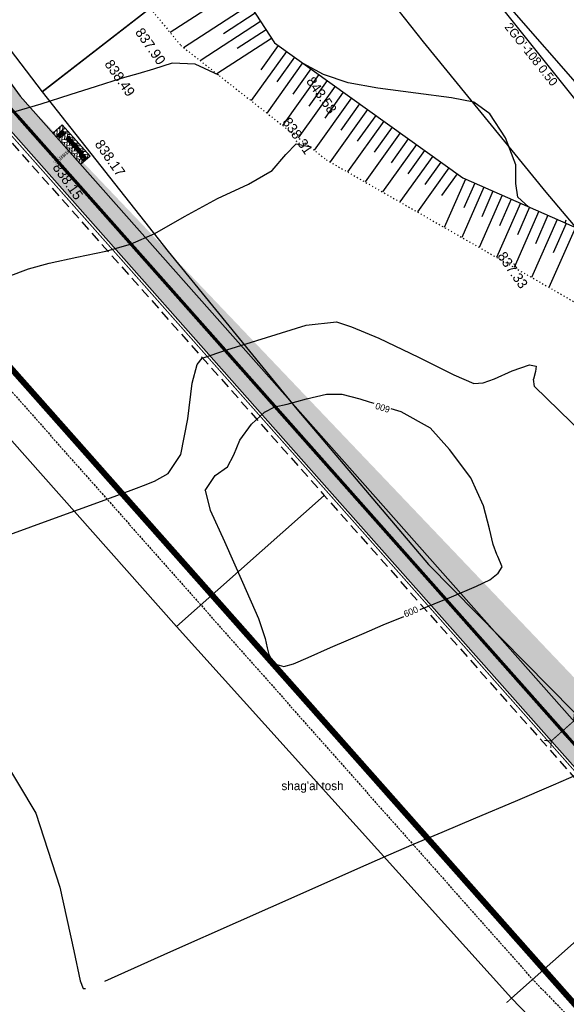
# Model space of a CAD drawing. Header units: millimetres. Extents: x 405709 to 406552, y 4254722 to 4255885.
# Tile 7 of 48: x 406183 to 406237, y 4255027 to 4255125. Entities that reach past the tile are written whole.
import ezdxf
from ezdxf import colors
from ezdxf.entities.mleader import LeaderData, LeaderLine
from ezdxf.math import Vec2, Vec3

# ---------------------------------------------------------------- set-up
doc = ezdxf.new("R2010")
doc.units = ezdxf.units.MM
doc.header["$LTSCALE"] = 0.5
for name, pattern in [('ACAD_ISO09W100', [45, 24, -3, 6, -3, 6, -3]), ('CONTI', [0]), ('Контура низ откосов  Штриховая 0.1-0.5 - - - - - - -', [0.6, 0.1, -0.5]), ('Штриховая 1 к 2', [3, 2, -1])]:
    doc.linetypes.add(name, pattern=pattern)
for name, color, linetype in [('(007) Здания', 7, 'Continuous'), ('(013) Газопровод', 30, 'ИК_Газопровод -------г--------'), ('(022) Возд. Линии', 7, 'Continuous'), ('(031) Горизонтали', 42, 'Continuous'), ('(037) Контуры', 7, 'Continuous'), ('PI_OTDEFAULT', 172, 'CONTI'), ('PLEPO', 8, 'Continuous'), ('Трассы.Дискретная модель', 7, 'Continuous'), ('Трассы.Километры и пикеты', 7, 'Continuous'), ('Трассы.Разбивка', 7, 'Continuous')]:
    doc.layers.add(name, color=color, linetype=linetype)
for name, color, linetype, lineweight in [('(032) Горизонтали утолщенные', 32, 'Continuous', 30), ('.', 7, 'Continuous', 15), ('OBORUDOVANIE', 251, 'Continuous', 5)]:
    doc.layers.add(name, color=color, linetype=linetype, lineweight=lineweight)
doc.styles.add('BM-431', font='txt')
doc.styles.add('IndorSoft_Drafting_type_A_00CC', font='IndorSoftDraftingTypeA.ttf', dxfattribs={"height": 0.2})
doc.styles.add('P-131', font='txt')
doc.styles.get("Standard").update_dxf_attribs({"font": 'arial.ttf'})
doc.linetypes.add('GAZ_VOZDUSH', pattern='A,1,-2,["~",Standard,S=3,R=0,X=-1.5,Y=-1.5],-1,10', length=14)
doc.linetypes.add('ИК_Газопровод -------г--------', pattern='A,9,-0.6,["Г",Standard,S=1.2,R=0,X=0,Y=-0.6],-1.2', length=10.8)
doc.linetypes.add('ограждение2', pattern='A,6.35,-2.54,[132,ltypeshp.shx,S=2.54,R=0,X=-2.54,Y=0],-2.54,25.4', length=36.83)

# ---------------------------------------------------------------- blocks, each defined once
blk = doc.blocks.new('BLOCK_2_14_1_255')
at = {"layer": 'Трассы.Километры и пикеты', "color": 1, "true_color": 0xff0000, "const_width": 2}
blk.add_lwpolyline([(0, -100), (0, 0)], dxfattribs=at)
blk = doc.blocks.new('вааоолшаеолеашл')
at = {"color": 5, "const_width": 0.1}
for points in [[(405817.731, 4255730.33), (405817.24, 4255729.839), (405816.75, 4255730.33)], [(405817.24, 4255729.839), (405817.24, 4255726.839)], [(405817.731, 4255726.348), (405817.24, 4255726.839), (405816.75, 4255726.348)]]:
    blk.add_lwpolyline(points, dxfattribs=at)
blk = doc.blocks.new('парпорпо')
at = {"layer": 'PLEPO', "color": 0}
for p, q in [((13253, -118, -454), (13733, -118, -454)), ((13253, -144, -454), (13624, -144, -454)), ((13253, -690, -454), (13647, -690, -454)), ((13253, -715, -454), (13812, -715, -454)), ((13285, -99, -454), (13780, -99, -454)), ((13285, -734, -454), (13780, -734, -454)), ((13331, -161, -454), (13331, -192, -454)), ((13331, -161, -454), (13444, -161, -454)), ((13331, -192, -454), (13444, -192, -454)), ((13331, -673, -454), (13331, -641, -454)), ((13331, -641, -454), (13444, -641, -454)), ((13331, -673, -454), (13444, -673, -454)), ((13444, -161, -454), (13444, -192, -454)), ((13444, -164, -454), (13589, -164, -454)), ((13444, -189, -454), (13565, -189, -454)), ((13444, -673, -454), (13444, -641, -454)), ((13444, -645, -454), (13567, -645, -454)), ((13444, -670, -454), (13603, -670, -454)), ((13477, -189, -454), (13457, -420, -454)), ((13457, -420, -454), (13477, -645, -454)), ((13507, -144, -454), (13507, -164, -454)), ((13507, -670, -454), (13507, -690, -454)), ((13532, -144, -454), (13532, -164, -454)), ((13532, -670, -454), (13532, -690, -454)), ((13555, -189, -454), (13554, -202, -454)), ((13554, -636, -454), (13555, -645, -454)), ((13610, -676, -454), (13611, -676, -454)), ((13610, -676, -454), (13610, -676, -454)), ((13684, -202, -454), (13916, -202, -454)), ((13707, -632, -454), (13916, -632, -454)), ((13813, -157, -454), (13916, -157, -454)), ((13862, -676, -454), (13916, -676, -454)), ((13916, -157, -454), (13916, -202, -454)), ((13916, -164, -454), (14315, -164, -454)), ((13916, -189, -454), (14234, -189, -454)), ((13916, -676, -454), (13916, -632, -454)), ((13916, -645, -454), (14234, -645, -454)), ((13916, -670, -454), (14315, -670, -454)), ((13997, -362, -454), (13997, -362, -454)), ((13997, -362, -454), (13999, -472, -454)), ((14003, -189, -454), (14001, -250, -454)), ((14001, -561, -454), (14003, -645, -454)), ((14236, -189, -454), (14236, -255, -454)), ((14236, -334, -454), (14236, -352, -454)), ((14236, -352, -454), (14363, -352, -454)), ((14236, -496, -454), (14236, -482, -454)), ((14236, -482, -454), (14363, -482, -454)), ((14236, -645, -454), (14236, -567, -454)), ((14313, -189, -454), (14361, -189, -454)), ((14313, -645, -454), (14361, -645, -454)), ((14315, -164, -454), (14315, -189, -454)), ((14315, -670, -454), (14315, -645, -454)), ((14361, -189, -454), (14361, -259, -454)), ((14361, -328, -454), (14361, -352, -454)), ((14361, -501, -454), (14361, -482, -454)), ((14361, -645, -454), (14361, -573, -454))]:
    blk.add_line(p, q, dxfattribs=at)
at = {"layer": 'PLEPO', "color": 0, "elevation": -454}
blk.add_lwpolyline([(13477, -291), (13475, -541), (13500, -589), (13541, -627), (13595, -664), (13621, -684), (13669, -695), (13747, -701), (13795, -712), (13836, -724), (13873, -710), (13881, -695), (13853, -667), (13827, -658), (13778, -661), (13730, -647), (13689, -621), (13667, -598), (13724, -592), (13775, -584), (13859, -575), (13936, -569), (13956, -558), (14028, -564), (14096, -566), (14191, -569), (14262, -566), (14300, -555), (14328, -569), (14349, -575), (14395, -569), (14418, -538), (14420, -515), (14406, -501), (14349, -501), (14305, -503), (14274, -506), (14211, -489), (14131, -478), (14030, -480), (13979, -466), (13919, -449), (13804, -417), (13910, -397), (14002, -360), (14045, -352), (14139, -357), (14257, -329), (14305, -329), (14337, -334), (14372, -326), (14412, -309), (14412, -289), (14389, -260), (14303, -257), (14251, -263), (14245, -254), (14176, -257), (14099, -254), (14065, -248), (14019, -257), (13956, -231), (13876, -231), (13798, -234), (13735, -234), (13687, -237), (13672, -223), (13695, -183), (13750, -165), (13818, -157), (13876, -151), (13876, -128), (13853, -114), (13827, -97), (13787, -94), (13724, -122), (13652, -128), (13586, -165), (13515, -246), (13500, -263)], close=True, dxfattribs=at)
for points in [[(13563, -346), (13532, -354), (13500, -383), (13486, -426), (13515, -466), (13543, -483), (13569, -489), (13586, -503), (13621, -498), (13638, -492), (13661, -486), (13692, -480), (13707, -463), (13718, -435), (13724, -426), (13744, -415), (13721, -403), (13721, -380), (13707, -363), (13672, -352), (13644, -349), (13632, -349), (13621, -334), (13575, -331), (13572, -340)], [(13721, -460), (13712, -509), (13678, -564), (13632, -595)], [(13672, -263), (13692, -286), (13707, -317), (13724, -349), (13724, -380)]]:
    blk.add_lwpolyline(points, dxfattribs=at)
at = {"layer": 'PLEPO', "color": 0}
for centre in [(13253, -131, -454), (13253, -703, -454)]:
    blk.add_arc(centre, 12.7, 90, 270, dxfattribs=at)
blk = doc.blocks.new('апрапр')
at = {"layer": 'OBORUDOVANIE', "color": 168, "lineweight": 5}
for p, q in [((-342350, 27223), (-335150, 27223)), ((-342350, 26803), (-335150, 26803)), ((-342350, 26683), (-335150, 26683)), ((-342350, 26263), (-335150, 26263)), ((-342350, 26143), (-335150, 26143)), ((-342350, 25723), (-335150, 25723)), ((-342350, 25603), (-335150, 25603)), ((-342350, 25183), (-335150, 25183)), ((-342350, 25063), (-335150, 25063)), ((-342350, 24643), (-335150, 24643)), ((-327650, 27223), (-334850, 27223)), ((-327650, 26803), (-334850, 26803)), ((-327650, 26683), (-334850, 26683)), ((-327650, 26263), (-334850, 26263)), ((-327650, 26143), (-334850, 26143)), ((-327650, 25723), (-334850, 25723)), ((-327650, 25603), (-334850, 25603)), ((-327650, 25183), (-334850, 25183)), ((-327650, 25063), (-334850, 25063)), ((-327650, 24643), (-334850, 24643))]:
    blk.add_line(p, q, dxfattribs=at)
for points in [[(-342650, 27523), (-342680, 27523, 0.4142136), (-342800, 27403), (-342800, 24463, 0.4142136), (-342680, 24343), (-342650, 24343)], [(-342200, 27223), (-342200, 27403, 0.4142136), (-342320, 27523), (-342350, 27523)], [(-342350, 24343), (-342320, 24343, 0.4142136), (-342200, 24463), (-342200, 24643)], [(-335150, 27523), (-335180, 27523, 0.4142136), (-335300, 27403), (-335300, 27223)], [(-335300, 24643), (-335300, 24463, 0.4142136), (-335180, 24343), (-335150, 24343)], [(-334700, 27223), (-334700, 27403, 0.4142136), (-334820, 27523), (-334850, 27523)], [(-334850, 24343), (-334820, 24343, 0.4142136), (-334700, 24463), (-334700, 24643)], [(-327650, 27523), (-327680, 27523, 0.4142136), (-327800, 27403), (-327800, 27223)], [(-327800, 24643), (-327800, 24463, 0.4142136), (-327680, 24343), (-327650, 24343)], [(-327350, 24343), (-327320, 24343, 0.4142136), (-327200, 24463), (-327200, 27403, 0.4142136), (-327320, 27523), (-327350, 27523)]]:
    blk.add_lwpolyline(points, format="xyb", dxfattribs=at)
at = {"layer": 'OBORUDOVANIE', "color": 5, "lineweight": 15}
for points in [[(-342650, 27708), (-342650, 24158)], [(-342350, 24158), (-342350, 27708)], [(-335150, 27708), (-335150, 24158)], [(-334850, 24158), (-334850, 27708)], [(-327650, 27708), (-327650, 24158)], [(-327350, 24158), (-327350, 27708)]]:
    blk.add_lwpolyline(points, dxfattribs=at)
at = {"layer": 'OBORUDOVANIE', "color": 168, "lineweight": 5}
for points in [[(-342200, 26683), (-342200, 26803)], [(-342200, 26143), (-342200, 26263)], [(-342200, 25603), (-342200, 25723)], [(-342200, 25063), (-342200, 25183)], [(-335300, 26803), (-335300, 26683)], [(-335300, 26263), (-335300, 26143)], [(-335300, 25723), (-335300, 25603)], [(-335300, 25183), (-335300, 25063)], [(-334700, 26683), (-334700, 26803)], [(-334700, 26143), (-334700, 26263)], [(-334700, 25603), (-334700, 25723)], [(-334700, 25063), (-334700, 25183)], [(-327800, 26803), (-327800, 26683)], [(-327800, 26263), (-327800, 26143)], [(-327800, 25723), (-327800, 25603)], [(-327800, 25183), (-327800, 25063)]]:
    blk.add_lwpolyline(points, dxfattribs=at)
at = {"layer": 'OBORUDOVANIE', "color": 5, "lineweight": 15}
for centre, start, end in [((-342500, 27708), 0, 180), ((-342500, 24158), 180, 0), ((-335000, 27708), 0, 180), ((-335000, 24158), 180, 0), ((-327500, 27708), 0, 180), ((-327500, 24158), 180, 0)]:
    blk.add_arc(centre, 150, start, end, dxfattribs=at)
blk = doc.blocks.new('4')
at = {"color": 41, "true_color": 0xffd966, "const_width": 0.1}
blk.add_lwpolyline([(29483.69, 3308.67), (29483.69, 3311.67), (29480.69, 3311.67), (29480.69, 3308.67)], close=True, dxfattribs=at)
at = {"color": 41, "true_color": 0xffd966, "const_width": 0.05}
for points in [[(29481.04, 3311.42, 1), (29480.84, 3311.42, 1)], [(29480.94, 3310.7, 1), (29480.94, 3310.9, 1)], [(29480.94, 3310.07, 1), (29480.94, 3310.27, 1)], [(29480.94, 3309.45, 1), (29480.94, 3309.65, 1)], [(29480.94, 3308.82, 1), (29480.94, 3309.02, 1)], [(29481.67, 3311.42, 1), (29481.47, 3311.42, 1)], [(29481.57, 3310.7, 1), (29481.57, 3310.9, 1)], [(29481.57, 3310.07, 1), (29481.57, 3310.27, 1)], [(29481.57, 3309.45, 1), (29481.57, 3309.65, 1)], [(29481.57, 3308.82, 1), (29481.57, 3309.02, 1)], [(29482.29, 3311.42, 1), (29482.09, 3311.42, 1)], [(29482.19, 3310.7, 1), (29482.19, 3310.9, 1)], [(29482.19, 3310.07, 1), (29482.19, 3310.27, 1)], [(29482.19, 3309.45, 1), (29482.19, 3309.65, 1)], [(29482.19, 3308.82, 1), (29482.19, 3309.02, 1)], [(29482.92, 3311.42, 1), (29482.72, 3311.42, 1)], [(29482.82, 3310.7, 1), (29482.82, 3310.9, 1)], [(29482.82, 3310.07, 1), (29482.82, 3310.27, 1)], [(29482.82, 3309.45, 1), (29482.82, 3309.65, 1)], [(29482.82, 3308.82, 1), (29482.82, 3309.02, 1)], [(29483.54, 3311.42, 1), (29483.34, 3311.42, 1)], [(29483.44, 3310.7, 1), (29483.44, 3310.9, 1)], [(29483.44, 3310.07, 1), (29483.44, 3310.27, 1)], [(29483.44, 3309.45, 1), (29483.44, 3309.65, 1)], [(29483.44, 3308.82, 1), (29483.44, 3309.02, 1)]]:
    blk.add_lwpolyline(points, format="xyb", close=True, dxfattribs=at)
blk = doc.blocks.new('2')
at = {"color": 41, "true_color": 0xffd966, "const_width": 0.1}
blk.add_lwpolyline([(29473.69, 3307.14), (29473.69, 3310.14), (29470.69, 3310.14), (29470.69, 3307.14)], close=True, dxfattribs=at)
for points in [[(29473.42, 3309.84), (29470.97, 3309.84, 1), (29470.97, 3309.59), (29473.42, 3309.59, 1)], [(29473.42, 3309.3), (29470.97, 3309.3, 1), (29470.97, 3309.05), (29473.42, 3309.05, 1)], [(29473.42, 3308.76), (29470.97, 3308.76, 1), (29470.97, 3308.51), (29473.42, 3308.51, 1)], [(29473.42, 3308.22), (29470.97, 3308.22, 1), (29470.97, 3307.97), (29473.42, 3307.97, 1)], [(29473.42, 3307.68), (29470.97, 3307.68, 1), (29470.97, 3307.43), (29473.42, 3307.43, 1)]]:
    blk.add_lwpolyline(points, format="xyb", close=True, dxfattribs=at)
blk = doc.blocks.new('A$C7e9ce9f0')
at = {"layer": '.', "transparency": 33554687}
h = blk.add_hatch(dxfattribs=at)
h.set_pattern_fill('AR-HBONE', color=30, scale=0.05)
h.paths.add_polyline_path([(0, 24), (80, 24), (80, 0), (0, 0)])
at = {"layer": '.', "linetype": 'Continuous'}
h = blk.add_hatch(dxfattribs=at)
h.set_pattern_fill('ANSI31', color=256, scale=1.32)
h.set_pattern_definition([(45, (-15689.74616, 467.92073), (-0.1166726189, 0.1166726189), [])])
h.paths.add_polyline_path([(77.1, 12.6, 1), (69.1, 12.6)])
at = {"layer": '(007) Здания', "linetype": 'Continuous'}
for points in [[(68.5, 8), (77.7, 8), (77.7, 17.2), (68.5, 17.2)], [(69.1, 8.7), (77.1, 8.7), (77.1, 16.6), (69.1, 16.6)]]:
    blk.add_lwpolyline(points, close=True, dxfattribs=at)
for points in [[(69.1, 16.6), (70.3, 15.4)], [(69.9, 15), (69.1, 16.6)], [(69.6, 14.6), (69.1, 16.6)], [(69.4, 14.2), (69.1, 16.6)], [(69.3, 13.8), (69.1, 16.6)], [(70.7, 15.8), (69.1, 16.6)], [(71.2, 16.1), (69.1, 16.6)], [(71.6, 16.3), (69.1, 16.6)], [(71.9, 16.4), (69.1, 16.6)], [(69.1, 12.6), (77.1, 12.6)], [(69.3, 11.5), (69.1, 8.7)], [(69.4, 11.1), (69.1, 8.7)], [(69.6, 10.7), (69.1, 8.7)], [(69.9, 10.3), (69.1, 8.7)], [(69.1, 8.7), (70.3, 9.8)], [(70.7, 9.5), (69.1, 8.7)], [(71.2, 9.2), (69.1, 8.7)], [(71.6, 9), (69.1, 8.7)], [(71.9, 8.8), (69.1, 8.7)], [(74.3, 16.4), (77.1, 16.6)], [(74.3, 8.8), (77.1, 8.7)], [(74.6, 16.3), (77.1, 16.6)], [(74.6, 9), (77.1, 8.7)], [(75, 16.1), (77.1, 16.6)], [(75, 9.2), (77.1, 8.7)], [(75.5, 15.8), (77.1, 16.6)], [(75.5, 9.5), (77.1, 8.7)], [(77.1, 16.6), (75.9, 15.4)], [(77.1, 8.7), (75.9, 9.8)], [(76.3, 15), (77.1, 16.6)], [(76.3, 10.3), (77.1, 8.7)], [(76.5, 14.6), (77.1, 16.6)], [(76.5, 10.7), (77.1, 8.7)], [(76.7, 14.2), (77.1, 16.6)], [(76.7, 11.1), (77.1, 8.7)], [(76.9, 13.8), (77.1, 16.6)], [(76.9, 11.5), (77.1, 8.7)]]:
    blk.add_lwpolyline(points, dxfattribs=at)
blk.add_circle((73.1, 12.6), 3.96, dxfattribs=at)
at = {"color": 1, "linetype": 'Continuous'}
blk.add_lwpolyline([(0, 0), (0, 24), (80, 24), (80, 0)], dxfattribs=at)
at = {"layer": '(007) Здания', "linetype": 'Continuous', "xscale": 0.0140625, "yscale": 0.0140625, "zscale": 0.0140625, "rotation": 270}
blk.add_blockref('парпорпо', (18.2, 205.8, 6.4), dxfattribs=at)
at = {"xscale": 2, "yscale": 2, "zscale": 2, "rotation": 89.99999999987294}
for name, p in [('4', (6663.1, -58960.5)), ('2', (6663, -58946.5)), ('4', (6669.1, -58960.5)), ('2', (6663, -58952.5)), ('2', (6663, -58958.5)), ('2', (6663, -58964.5)), ('4', (6663.1, -58990.5)), ('4', (6663.1, -58996.5)), ('4', (6669.1, -58990.5)), ('4', (6669.1, -58996.5))]:
    blk.add_blockref(name, p, dxfattribs=at)
at = {"layer": 'OBORUDOVANIE', "color": 2, "lineweight": 9, "xscale": 0.00264, "yscale": 0.00264, "zscale": 0.00264}
blk.add_blockref('апрапр', (930.1, -53.3), dxfattribs=at)
blk = doc.blocks.new('*U154')
at = {"xscale": 0.1049999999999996, "yscale": 0.1049999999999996, "zscale": 0.1049999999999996, "rotation": 179.9999999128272}
blk.add_blockref('2', (3094.738, 347.407), dxfattribs=at)
blk = doc.blocks.new('*U155')
at = {"color": 0, "linetype": 'ByBlock', "lineweight": -2, "transparency": 16777216, "rotation": 311.5471086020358}
for p in [(406182.321, 4255115.655), (406182.533, 4255115.416), (406182.745, 4255115.177), (406182.958, 4255114.937), (406183.17, 4255114.698), (406183.382, 4255114.458), (406183.594, 4255114.219), (406183.807, 4255113.979), (406184.019, 4255113.74), (406184.231, 4255113.5), (406184.443, 4255113.261), (406184.655, 4255113.021), (406184.868, 4255112.782), (406185.08, 4255112.542), (406185.292, 4255112.303), (406185.504, 4255112.063), (406185.717, 4255111.824), (406185.929, 4255111.584), (406186.141, 4255111.345), (406186.353, 4255111.105), (406186.566, 4255110.866), (406186.778, 4255110.626), (406186.99, 4255110.387), (406187.202, 4255110.147), (406187.415, 4255109.908), (406187.627, 4255109.668), (406187.839, 4255109.429), (406188.051, 4255109.189), (406188.263, 4255108.95), (406188.476, 4255108.71), (406188.688, 4255108.471), (406188.9, 4255108.231), (406189.112, 4255107.992), (406189.325, 4255107.752), (406189.537, 4255107.513), (406189.749, 4255107.273), (406189.961, 4255107.034), (406190.174, 4255106.794), (406190.386, 4255106.555), (406190.598, 4255106.315), (406190.81, 4255106.076), (406191.023, 4255105.836), (406191.235, 4255105.597), (406191.447, 4255105.357), (406191.659, 4255105.118), (406191.871, 4255104.878), (406192.084, 4255104.639), (406192.296, 4255104.399), (406192.508, 4255104.16), (406192.72, 4255103.92), (406192.933, 4255103.681), (406193.145, 4255103.441), (406193.357, 4255103.202), (406193.569, 4255102.962), (406193.782, 4255102.723), (406193.994, 4255102.483), (406194.206, 4255102.244), (406194.418, 4255102.004), (406194.631, 4255101.765), (406194.843, 4255101.526), (406195.055, 4255101.286), (406195.267, 4255101.047), (406195.479, 4255100.807), (406195.692, 4255100.568), (406195.904, 4255100.328), (406196.116, 4255100.089), (406196.328, 4255099.849), (406196.541, 4255099.61), (406196.753, 4255099.37), (406196.965, 4255099.131), (406197.177, 4255098.891), (406197.39, 4255098.652), (406197.602, 4255098.412), (406197.814, 4255098.173), (406198.026, 4255097.933), (406198.239, 4255097.694), (406198.451, 4255097.454), (406198.663, 4255097.215), (406198.875, 4255096.975), (406199.087, 4255096.736), (406199.3, 4255096.496), (406199.512, 4255096.257), (406199.724, 4255096.017), (406199.936, 4255095.778), (406200.149, 4255095.538), (406200.361, 4255095.299), (406200.573, 4255095.059), (406200.785, 4255094.82), (406200.998, 4255094.58), (406201.21, 4255094.341), (406201.422, 4255094.101), (406201.634, 4255093.862), (406201.847, 4255093.622), (406202.059, 4255093.383), (406202.271, 4255093.143), (406202.483, 4255092.904), (406202.695, 4255092.664), (406202.908, 4255092.425), (406203.12, 4255092.185), (406203.332, 4255091.946), (406203.544, 4255091.706), (406203.757, 4255091.467), (406203.969, 4255091.227), (406204.181, 4255090.988), (406204.393, 4255090.748), (406204.606, 4255090.509), (406204.818, 4255090.269), (406205.03, 4255090.03), (406205.242, 4255089.79), (406205.455, 4255089.551), (406205.667, 4255089.311), (406205.879, 4255089.072), (406206.091, 4255088.832), (406206.303, 4255088.593), (406206.516, 4255088.353), (406206.728, 4255088.114), (406206.94, 4255087.874), (406207.152, 4255087.635), (406207.365, 4255087.396), (406207.577, 4255087.156), (406207.789, 4255086.917), (406208.001, 4255086.677), (406208.214, 4255086.438), (406208.426, 4255086.198), (406208.638, 4255085.959), (406208.85, 4255085.719), (406209.063, 4255085.48), (406209.275, 4255085.24), (406209.487, 4255085.001), (406209.699, 4255084.761), (406209.911, 4255084.522), (406210.124, 4255084.282), (406210.336, 4255084.043), (406210.548, 4255083.803), (406210.76, 4255083.564), (406210.973, 4255083.324), (406211.185, 4255083.085), (406211.397, 4255082.845), (406211.609, 4255082.606), (406211.822, 4255082.366), (406212.034, 4255082.127), (406212.246, 4255081.887), (406212.458, 4255081.648), (406212.671, 4255081.408), (406212.883, 4255081.169), (406213.095, 4255080.929), (406213.307, 4255080.69), (406213.519, 4255080.45), (406213.732, 4255080.211), (406213.944, 4255079.971), (406214.156, 4255079.732), (406214.368, 4255079.492), (406214.581, 4255079.253), (406214.793, 4255079.013), (406215.005, 4255078.774), (406215.217, 4255078.534), (406215.43, 4255078.295), (406215.642, 4255078.055), (406215.854, 4255077.816), (406216.066, 4255077.576), (406216.279, 4255077.337), (406216.491, 4255077.097), (406216.703, 4255076.858), (406216.915, 4255076.618), (406217.127, 4255076.379), (406217.34, 4255076.139), (406217.552, 4255075.9), (406217.764, 4255075.66), (406217.976, 4255075.421), (406218.189, 4255075.181), (406218.401, 4255074.942), (406218.613, 4255074.702), (406218.825, 4255074.463), (406219.038, 4255074.223), (406219.25, 4255073.984), (406219.462, 4255073.744), (406219.674, 4255073.505), (406219.887, 4255073.266), (406220.099, 4255073.026), (406220.311, 4255072.787), (406220.523, 4255072.547), (406220.735, 4255072.308), (406220.948, 4255072.068), (406221.16, 4255071.829), (406221.372, 4255071.589), (406221.584, 4255071.35), (406221.797, 4255071.11), (406222.009, 4255070.871), (406222.221, 4255070.631), (406222.433, 4255070.392), (406222.646, 4255070.152), (406222.858, 4255069.913), (406223.07, 4255069.673), (406223.282, 4255069.434), (406223.495, 4255069.194), (406223.707, 4255068.955), (406223.919, 4255068.715), (406224.131, 4255068.476), (406224.343, 4255068.236), (406224.556, 4255067.997), (406224.768, 4255067.757), (406224.98, 4255067.518), (406225.192, 4255067.278), (406225.405, 4255067.039), (406225.617, 4255066.799), (406225.829, 4255066.56), (406226.041, 4255066.32), (406226.254, 4255066.081), (406226.466, 4255065.841), (406226.678, 4255065.602), (406226.89, 4255065.362), (406227.103, 4255065.123), (406227.315, 4255064.883), (406227.527, 4255064.644), (406227.739, 4255064.404), (406227.951, 4255064.165), (406228.164, 4255063.925), (406228.376, 4255063.686), (406228.588, 4255063.446), (406228.8, 4255063.207), (406229.013, 4255062.967), (406229.225, 4255062.728), (406229.437, 4255062.488), (406229.649, 4255062.249), (406229.862, 4255062.009), (406230.074, 4255061.77), (406230.286, 4255061.53), (406230.498, 4255061.291), (406230.711, 4255061.051), (406230.923, 4255060.812), (406231.135, 4255060.572), (406231.347, 4255060.333), (406231.559, 4255060.093), (406231.772, 4255059.854), (406231.984, 4255059.615), (406232.196, 4255059.375), (406232.408, 4255059.136), (406232.621, 4255058.896), (406232.833, 4255058.657), (406233.045, 4255058.417), (406233.257, 4255058.178), (406233.47, 4255057.938), (406233.682, 4255057.699), (406233.894, 4255057.459), (406234.106, 4255057.22), (406234.319, 4255056.98), (406234.531, 4255056.741), (406234.743, 4255056.501), (406234.955, 4255056.262), (406235.167, 4255056.022), (406235.38, 4255055.783), (406235.592, 4255055.543), (406235.804, 4255055.304), (406236.016, 4255055.064), (406236.229, 4255054.825), (406236.441, 4255054.585), (406236.653, 4255054.346), (406236.865, 4255054.106), (406237.078, 4255053.867)]:
    blk.add_blockref('*U154', p, dxfattribs=at)

msp = doc.modelspace()

# ---------------------------------------------------------------- hatches: boundary and pattern name
at = {"transparency": 33554687}
h = msp.add_hatch(dxfattribs=at)
h.set_pattern_fill('AR-HBONE', color=30, scale=0.005)
edge = h.paths.add_edge_path()
edge.add_line((406386.605, 4254899.202), (406388.733, 4254901.316))
edge.add_line((406182.571, 4255117.635), (406215.733, 4255080.214))
edge.add_line((406215.733, 4255080.214), (406248.837, 4255042.859))
edge.add_line((406248.837, 4255042.859), (406283.046, 4255007.734))
edge.add_line((406283.046, 4255007.734), (406318.267, 4254972.27))
edge.add_line((406318.267, 4254972.27), (406353.5, 4254936.793))
edge.add_line((406353.5, 4254936.793), (406388.733, 4254901.316))
edge.add_line((406388.733, 4254901.316), (406387.77, 4254900.359))
edge.add_line((406180.326, 4255115.645), (406213.488, 4255078.225))
edge.add_line((406213.488, 4255078.225), (406246.638, 4255040.816))
edge.add_line((406246.638, 4255040.816), (406280.907, 4255005.631))
edge.add_line((406280.907, 4255005.631), (406316.138, 4254970.156))
edge.add_line((406316.138, 4254970.156), (406351.372, 4254934.679))
edge.add_line((406351.372, 4254934.679), (406386.605, 4254899.202))
edge.add_line((406386.605, 4254899.202), (406386.921, 4254899.516))
edge.add_line((406182.571, 4255117.635), (406157.361, 4255152.307))
edge.add_line((406157.361, 4255152.307), (406147.036, 4255171.925))
edge.add_line((406147.036, 4255171.925), (406133.069, 4255198.46))
edge.add_line((406133.069, 4255198.46), (406131.101, 4255203.63))
edge.add_line((406131.101, 4255203.63), (406113.309, 4255250.394))
edge.add_line((406113.309, 4255250.394), (406102.625, 4255278.476))
edge.add_line((406102.625, 4255278.476), (406096.599, 4255297.625))
edge.add_line((406096.599, 4255297.625), (406081.876, 4255347.096))
edge.add_line((406081.876, 4255347.096), (406078.091, 4255359.836))
edge.add_line((406078.091, 4255359.836), (406072.139, 4255402.38))
edge.add_line((406072.139, 4255402.38), (406041.044, 4255445.313))
edge.add_line((406041.044, 4255445.313), (405903.099, 4255619.54))
edge.add_line((405903.099, 4255619.54), (405828.481, 4255714.884))
edge.add_line((405828.481, 4255714.884), (405791.314, 4255762.15))
edge.add_line((405788.956, 4255760.296), (405791.314, 4255762.15))
edge.add_line((405826.12, 4255713.033), (405788.956, 4255760.296))
edge.add_line((405900.742, 4255617.684), (405826.12, 4255713.033))
edge.add_line((406038.652, 4255443.501), (405900.742, 4255617.684))
edge.add_line((406069.271, 4255401.225), (406038.652, 4255443.501))
edge.add_line((406075.152, 4255359.198), (406069.271, 4255401.225))
edge.add_line((406079, 4255346.24), (406075.152, 4255359.198))
edge.add_line((406093.73, 4255296.746), (406079, 4255346.24))
edge.add_line((406099.789, 4255277.491), (406093.73, 4255296.746))
edge.add_line((406110.505, 4255249.327), (406099.789, 4255277.491))
edge.add_line((406128.297, 4255202.562), (406110.505, 4255249.327))
edge.add_line((406130.33, 4255197.223), (406128.297, 4255202.562))
edge.add_line((406144.381, 4255170.527), (406130.33, 4255197.223))
edge.add_line((406154.815, 4255150.702), (406144.381, 4255170.527))
edge.add_line((406180.326, 4255115.645), (406154.815, 4255150.702))

# ---------------------------------------------------------------- linework, layer by layer
at = {"layer": '(007) Здания'}
msp.add_lwpolyline([(406073.307, 4255403.779), (406104.827, 4255339.749), (406104.827, 4255339.749), (406110.587, 4255326.849), (406110.587, 4255326.849), (406120.257, 4255292.989), (406120.137, 4255270.729), (406125.397, 4255256.779), (406131.617, 4255253.709), (406136.297, 4255250.549), (406140.947, 4255244.029), (406160.707, 4255221.579), (406177.327, 4255191.849), (406191.467, 4255151.079), (406198.167, 4255138.089), (406207.977, 4255122.979), (406226.817, 4255109.479), (406247.447, 4255100.389), (406250.984, 4255095.9)], dxfattribs=at)
at = {"layer": '(007) Здания', "color": 1, "linetype": 'Continuous', "elevation": 611.801}
for points in [[(406176.789, 4255189.466), (406148.363, 4255172.615), (406148.371, 4255172.615), (406158.633, 4255153.11), (406171.538, 4255135.472), (406184.768, 4255118.081), (406210.841, 4255138.311), (406198.662, 4255154.3), (406186.768, 4255170.511), (406176.805, 4255189.443)], [(406210.841, 4255138.304), (406184.768, 4255118.081), (406184.768, 4255118.073), (406197.371, 4255102.119), (406210.235, 4255086.373), (406223.377, 4255070.858), (406254.775, 4255039.01), (406278.254, 4255062.193), (406247.663, 4255093.235), (406235.14, 4255108.039), (406222.872, 4255123.059), (406210.856, 4255138.288)]]:
    msp.add_lwpolyline(points, close=True, dxfattribs=at)
at = {"layer": '(013) Газопровод', "linetype": 'GAZ_VOZDUSH', "ltscale": 0.1, "flags": 128}
msp.add_lwpolyline([(405795.032, 4255855.358), (405794.965, 4255851.089), (405820.825, 4255796.919), (405845.737, 4255767.599), (405853.407, 4255759.449), (405874.177, 4255735.379), (405882.957, 4255723.389), (405901.149, 4255702.244), (405920.913, 4255680.446), (405929.377, 4255670.519), (405950.6, 4255645.324), (405988.506, 4255596.321), (406006.917, 4255570.939), (406043.149, 4255533.409), (406106.987, 4255462.669), (406127.107, 4255440.509), (406140.447, 4255362.659), (406150.767, 4255332.259), (406131.037, 4255325.589), (406156.057, 4255257.255), (406178.567, 4255199.289), (406192.407, 4255173.249), (406214.317, 4255146.799), (406218.807, 4255141.039), (406251.337, 4255103.819), (406291.847, 4255054.699), (406335.567, 4255005.629), (406337.087, 4255003.969), (406368.267, 4254969.819), (406407.117, 4254927.019), (406445.967, 4254886.799), (406445.967, 4254886.799), (406470.207, 4254860.189), (406472.017, 4254861.829), (406531.407, 4254800.609), (406536.733, 4254795.119)], dxfattribs=at)
at = {"layer": '(022) Возд. Линии', "elevation": 606.604}
msp.add_lwpolyline([(406212.333, 4255149.45), (406248.662, 4255104.016)], dxfattribs=at)
at = {"layer": '(031) Горизонтали'}
for points in [[(406233.347, 4255106.602, 605.5), (406232.287, 4255107.539, 605.5), (406232.107, 4255108.909, 605.5), (406232.097, 4255110.799, 605.5), (406231.067, 4255113.469, 605.5), (406229.487, 4255115.889, 605.5), (406227.917, 4255117.049, 605.5), (406225.667, 4255117.479, 605.5), (406222.117, 4255117.929, 605.5), (406218.317, 4255118.439, 605.5), (406215.337, 4255118.979, 605.5), (406212.897, 4255119.809, 605.5), (406210.856, 4255120.916, 605.5)], [(406181.387, 4255099.619, 599.5), (406183.427, 4255100.399, 599.5), (406185.467, 4255100.969, 599.5), (406188.237, 4255101.559, 599.5), (406191.147, 4255102.169, 599.5), (406193.597, 4255102.849, 599.5), (406196.037, 4255103.919, 599.5), (406199.007, 4255105.619, 599.5), (406202.277, 4255107.429, 599.5), (406205.377, 4255108.839, 599.5), (406207.767, 4255110.219, 599.5), (406209.127, 4255111.829, 599.5), (406210.147, 4255112.869, 599.5), (406211.46, 4255112.628, 599.5)], [(406179.767, 4255073.219, 599.5), (406185.737, 4255075.389, 599.5), (406191.067, 4255077.329, 599.5), (406194.207, 4255078.479, 599.5), (406194.907, 4255078.759, 599.5), (406195.987, 4255079.179, 599.5), (406197.367, 4255079.939, 599.5), (406198.617, 4255081.849, 599.5), (406199.337, 4255085.409, 599.5), (406199.777, 4255088.959, 599.5), (406200.277, 4255090.839, 599.5), (406200.757, 4255091.469, 599.5), (406203.217, 4255092.289, 599.5), (406207.177, 4255093.539, 599.5), (406211.167, 4255094.769, 599.5), (406214.177, 4255095.089, 599.5), (406215.687, 4255094.599, 599.5), (406218.397, 4255093.469, 599.5), (406222.367, 4255091.569, 599.5), (406225.907, 4255089.809, 599.5), (406227.887, 4255088.949, 599.5), (406228.367, 4255088.979, 599.5), (406228.837, 4255089.009, 599.5), (406229.957, 4255089.409, 599.5), (406231.727, 4255090.189, 599.5), (406233.447, 4255090.789, 599.5), (406234.117, 4255090.659, 599.5), (406234.077, 4255090.129, 599.5), (406233.847, 4255089.359, 599.5)], [(406244.837, 4255077.609, 599.5), (406244.317, 4255078.149, 599.5), (406243.767, 4255078.719, 599.5), (406240.717, 4255081.889, 599.5), (406237.637, 4255085.079, 599.5), (406233.97, 4255088.626, 599.5), (406233.847, 4255089.359, 599.5)], [(406191.047, 4255029.229, 599.5), (406192.367, 4255029.829, 599.5), (406197.637, 4255032.179, 599.5), (406204.407, 4255035.189, 599.5), (406210.867, 4255038.059, 599.5), (406216.027, 4255040.339, 599.5), (406219.407, 4255041.839, 599.5), (406221.957, 4255042.949, 599.5), (406224.737, 4255044.129, 599.5), (406228.117, 4255045.539, 599.5), (406232.057, 4255047.209, 599.5), (406235.877, 4255048.839, 599.5), (406238.927, 4255050.189, 599.5), (406241.447, 4255051.629, 599.5), (406243.897, 4255053.539, 599.5), (406246.787, 4255055.719, 599.5), (406250.437, 4255057.839, 599.5), (406254.167, 4255059.619, 599.5), (406256.887, 4255061.119, 599.5), (406256.977, 4255063.699, 599.5), (406253.517, 4255068.359, 599.5), (406249.057, 4255073.189, 599.5), (406247.127, 4255075.199, 599.5), (406244.837, 4255077.609, 599.5)], [(406175.587, 4255057.819, 599.5), (406176.327, 4255056.939, 599.5), (406177.467, 4255055.629, 599.5), (406180.677, 4255051.819, 599.5), (406184.137, 4255046.009, 599.5), (406186.557, 4255038.619, 599.5), (406187.927, 4255032.259, 599.5), (406188.587, 4255029.249, 599.5), (406188.887, 4255028.499, 599.5), (406189.117, 4255028.489, 599.5)]]:
    msp.add_polyline3d(points, dxfattribs=at)
at = {"layer": '(032) Горизонтали утолщенные'}
for points in [[(406202.424, 4255119.727, 600), (406200.077, 4255120.839, 600), (406197.777, 4255120.929, 600), (406195.907, 4255120.359, 600), (406194.327, 4255119.869, 600), (406193.007, 4255119.509, 600), (406191.837, 4255119.149, 600), (406190.167, 4255118.619, 600), (406187.527, 4255117.779, 600), (406184.657, 4255116.859, 600), (406182.147, 4255116.099, 600), (406178.867, 4255115.499, 600), (406173.857, 4255115.019, 600), (406168.747, 4255114.519, 600), (406165.167, 4255113.929, 600), (406162.447, 4255113.549, 600), (406159.637, 4255113.759, 600), (406156.897, 4255114.819, 600), (406154.537, 4255116.889, 600), (406152.137, 4255119.919, 600), (406149.357, 4255123.569, 600), (406146.917, 4255126.759, 600)], [(406237.012, 4255104.987, 606), (406237.127, 4255105.279, 606)], [(406201.066, 4255078.259, 600), (406202.067, 4255079.749, 600), (406203.277, 4255080.629, 600), (406203.927, 4255081.819, 600), (406204.537, 4255083.279, 600), (406205.687, 4255084.859, 600), (406206.987, 4255086.089, 600), (406208.027, 4255086.609, 600), (406209.267, 4255086.889, 600), (406211.177, 4255087.399, 600), (406213.167, 4255087.859, 600), (406214.717, 4255087.869, 600), (406216.497, 4255087.409, 600)], [(406216.497, 4255087.409, 600), (406217.457, 4255087.109, 600), (406217.903, 4255086.97, 600)], [(406219.617, 4255086.429, 600), (406220.597, 4255086.129, 600), (406223.547, 4255084.509, 600)], [(406230.727, 4255070.609, 600), (406230.287, 4255071.659, 600), (406230.187, 4255071.839, 600), (406229.847, 4255072.839, 600), (406229.477, 4255074.419, 600), (406228.857, 4255076.719, 600), (406227.587, 4255079.509, 600), (406225.487, 4255082.359, 600), (406223.547, 4255084.509, 600)], [(406201.066, 4255078.259, 600), (406201.557, 4255076.269, 600), (406202.977, 4255073.149, 600), (406204.807, 4255069.099, 600), (406206.377, 4255065.459, 600), (406207.067, 4255063.459, 600), (406207.247, 4255062.529, 600), (406207.437, 4255061.859, 600), (406207.747, 4255061.279, 600), (406208.227, 4255060.849, 600), (406208.917, 4255060.679, 600), (406209.877, 4255060.929, 600), (406211.347, 4255061.559, 600), (406213.577, 4255062.559, 600), (406216.947, 4255064.009, 600)], [(406225.657, 4255067.629, 600), (406228.177, 4255068.679, 600), (406229.497, 4255069.329, 600), (406230.337, 4255069.979, 600), (406230.727, 4255070.609, 600)], [(406222.554, 4255066.353, 600), (406223.947, 4255066.929, 600), (406225.657, 4255067.629, 600)], [(406216.947, 4255064.009, 600), (406218.857, 4255064.819, 600), (406220.917, 4255065.669, 600)]]:
    msp.add_polyline3d(points, dxfattribs=at)
at = {"layer": '(037) Контуры', "linetype": 'Контура низ откосов  Штриховая 0.1-0.5 - - - - - - -'}
msp.add_lwpolyline([(406057.857, 4255411.099), (406087.337, 4255361.839), (406097.467, 4255321.679), (406101.957, 4255317.979), (406113.827, 4255292.649), (406115.427, 4255262.959), (406126.617, 4255249.859), (406127.797, 4255243.469), (406131.994, 4255241.478), (406148.877, 4255226.759), (406171.617, 4255189.759), (406184.247, 4255149.739), (406184.157, 4255145.599), (406186.737, 4255137.159), (406198.627, 4255122.709), (406213.177, 4255111.279), (406240.647, 4255095.539), (406244.602, 4255090.871)], dxfattribs=at)
for p, q in [((406204.424, 4255128.452), (406197.565, 4255123.999)), ((406205.512, 4255126.776), (406198.908, 4255122.488)), ((406206.6, 4255125.099), (406200.569, 4255121.183)), ((406206.056, 4255125.937), (406202.897, 4255123.887)), ((406207.145, 4255124.261), (406204.272, 4255122.396)), ((406207.689, 4255123.423), (406202.23, 4255119.879)), ((406209.171, 4255122.123), (406205.642, 4255117.198)), ((406208.359, 4255122.705), (406206.607, 4255120.261)), ((406209.984, 4255121.541), (406208.206, 4255119.061)), ((406210.796, 4255120.959), (406207.216, 4255115.962)), ((406211.608, 4255120.377), (406209.805, 4255117.861)), ((406212.421, 4255119.795), (406208.789, 4255114.726)), ((406213.233, 4255119.213), (406211.404, 4255116.661)), ((406214.045, 4255118.631), (406210.362, 4255113.49)), ((406215.67, 4255117.467), (406211.935, 4255112.254)), ((406214.858, 4255118.049), (406213.003, 4255115.46)), ((406217.295, 4255116.302), (406213.544, 4255111.069)), ((406216.482, 4255116.884), (406214.602, 4255114.26)), ((406218.107, 4255115.72), (406216.261, 4255113.145)), ((406218.919, 4255115.138), (406215.287, 4255110.07)), ((406219.732, 4255114.556), (406217.945, 4255112.063)), ((406220.544, 4255113.974), (406217.031, 4255109.071)), ((406221.356, 4255113.392), (406219.629, 4255110.982)), ((406222.169, 4255112.81), (406218.774, 4255108.072)), ((406223.793, 4255111.646), (406220.517, 4255107.073)), ((406222.981, 4255112.228), (406221.313, 4255109.9)), ((406225.418, 4255110.482), (406222.26, 4255106.075)), ((406224.606, 4255111.064), (406222.997, 4255108.819)), ((406226.23, 4255109.9), (406224.681, 4255107.737)), ((406227.071, 4255109.367), (406224.943, 4255104.537)), ((406228.9, 4255108.561), (406226.687, 4255103.538)), ((406227.985, 4255108.964), (406226.9, 4255106.501)), ((406230.729, 4255107.755), (406228.43, 4255102.539)), ((406229.814, 4255108.158), (406228.686, 4255105.598)), ((406232.558, 4255106.949), (406230.174, 4255101.54)), ((406231.643, 4255107.352), (406230.473, 4255104.696)), ((406233.472, 4255106.547), (406232.259, 4255103.793)), ((406234.387, 4255106.144), (406231.918, 4255100.541)), ((406235.301, 4255105.741), (406234.046, 4255102.891)), ((406236.216, 4255105.338), (406233.662, 4255099.541)), ((406238.045, 4255104.532), (406235.406, 4255098.542)), ((406237.13, 4255104.935), (406235.832, 4255101.988))]:
    msp.add_line(p, q)
at = {"color": 2, "const_width": 0.3}
msp.add_lwpolyline([(406387.669, 4254900.259), (406352.436, 4254935.736), (406317.203, 4254971.213), (406281.977, 4255006.682), (406247.738, 4255041.838), (406214.61, 4255079.22), (406181.496, 4255116.586), (406156.092, 4255151.497), (406145.708, 4255171.226), (406131.7, 4255197.842), (406129.699, 4255203.096), (406111.907, 4255249.86), (406101.207, 4255277.984), (406095.165, 4255297.185), (406080.438, 4255346.668), (406076.622, 4255359.517), (406070.705, 4255401.802), (406039.848, 4255444.407), (405901.921, 4255618.612), (405827.3, 4255713.959), (405790.135, 4255761.223)], dxfattribs=at)
at = {"color": 1, "linetype": 'ACAD_ISO09W100', "true_color": 0xff0000}
msp.add_lwpolyline([(406387.669, 4254900.259), (406352.436, 4254935.736), (406317.203, 4254971.213), (406281.977, 4255006.682), (406247.738, 4255041.838), (406214.61, 4255079.22), (406181.496, 4255116.586), (406156.092, 4255151.497), (406145.708, 4255171.226), (406131.7, 4255197.842), (406129.699, 4255203.096), (406111.907, 4255249.86), (406101.207, 4255277.984), (406095.165, 4255297.185), (406080.438, 4255346.668), (406076.622, 4255359.517), (406070.705, 4255401.802), (406039.848, 4255444.407), (405901.921, 4255618.612), (405827.3, 4255713.959), (405790.135, 4255761.223)], dxfattribs=at)
at = {"color": 0, "linetype": 'ограждение2', "ltscale": 0.025, "const_width": 0.1}
msp.add_lwpolyline([(406386.427, 4254899.026), (406351.194, 4254934.503), (406315.961, 4254969.98), (406280.729, 4255005.455), (406246.455, 4255040.646), (406213.3, 4255078.059), (406180.131, 4255115.488), (406154.603, 4255150.57), (406144.16, 4255170.411), (406130.102, 4255197.12), (406128.064, 4255202.473), (406110.272, 4255249.238), (406099.553, 4255277.409), (406093.491, 4255296.673), (406078.761, 4255346.169), (406074.907, 4255359.144), (406069.032, 4255401.128), (406038.452, 4255443.35), (405900.546, 4255617.529), (405825.924, 4255712.878), (405788.759, 4255760.141)], dxfattribs=at)
at = {"color": 1}
for points in [[(406072.139, 4255402.38), (406078.091, 4255359.836), (406081.876, 4255347.096), (406096.599, 4255297.625), (406102.625, 4255278.476), (406113.309, 4255250.394), (406131.101, 4255203.63), (406133.069, 4255198.46), (406147.036, 4255171.925), (406157.361, 4255152.307), (406182.571, 4255117.635), (406215.733, 4255080.214), (406248.837, 4255042.859), (406283.046, 4255007.734), (406318.267, 4254972.27), (406353.5, 4254936.793), (406388.733, 4254901.316)], [(406386.605, 4254899.202), (406351.372, 4254934.679), (406316.138, 4254970.156), (406280.907, 4255005.631), (406246.638, 4255040.816), (406213.488, 4255078.225), (406180.326, 4255115.645), (406154.815, 4255150.702), (406144.381, 4255170.527), (406130.33, 4255197.223), (406128.297, 4255202.562), (406110.505, 4255249.327), (406099.789, 4255277.491), (406093.73, 4255296.746), (406079, 4255346.24), (406075.152, 4255359.198), (406069.271, 4255401.225)]]:
    msp.add_lwpolyline(points, dxfattribs=at)
at = {"layer": 'Трассы.Дискретная модель', "color": 6, "linetype": 'Штриховая 1 к 2', "true_color": 0xff00ff, "flags": 128}
msp.add_lwpolyline([(406179.802, 4255115.181), (406212.964, 4255077.76), (406246.125, 4255040.34), (406280.408, 4255005.14), (406315.642, 4254969.663), (406350.875, 4254934.186), (406386.108, 4254898.709)], dxfattribs=at)
at = {"layer": 'Трассы.Дискретная модель', "color": 6, "linetype": 'Штриховая 1 к 2', "ltscale": 0.2, "true_color": 0xff00ff, "flags": 128}
msp.add_lwpolyline([(406167.453, 4255104.238), (406200.615, 4255066.817), (406233.777, 4255029.396), (406268.701, 4254993.513), (406303.934, 4254958.036), (406339.167, 4254922.559), (406374.401, 4254887.082)], dxfattribs=at)
at = {"layer": 'Трассы.Разбивка', "color": 1, "const_width": 0.6}
msp.add_lwpolyline([(406168.576, 4255105.232), (406240.779, 4255023.756), (406375.465, 4254888.139)], dxfattribs=at)
at = {"layer": 'Трассы.Разбивка', "color": 6, "true_color": 0xff00ff}
for points in [[(406164.989, 4255102.054), (406198.195, 4255064.673), (406231.664, 4255027.525), (406266.529, 4254991.356), (406301.435, 4254955.553), (406336.547, 4254919.957), (406371.951, 4254884.649)], [(406212.964, 4255077.76), (406198.195, 4255064.673)], [(406246.125, 4255040.34), (406231.664, 4255027.525)]]:
    msp.add_lwpolyline(points, dxfattribs=at)

# ---------------------------------------------------------------- block references
msp.add_blockref('*U155', (0, 0))
at = {"xscale": 0.05249999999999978, "yscale": 0.05249999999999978, "zscale": 0.05249999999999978, "rotation": 311.5471085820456}
msp.add_blockref('A$C7e9ce9f0', (406185.831, 4255113.956), dxfattribs=at)
at = {"rotation": 131.5471086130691}
msp.add_blockref('вааоолшаеолеашл', (3860421.669, 6773886.879), dxfattribs=at)
at = {"layer": 'Трассы.Километры и пикеты', "xscale": 0.05, "yscale": 0.05, "zscale": 0.5, "rotation": 311.6154624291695}
msp.add_blockref('BLOCK_2_14_1_255', (406234.899, 4255030.391, 839.898), dxfattribs=at)

# ---------------------------------------------------------------- texts
at = {"layer": '(013) Газопровод', "color": 0, "linetype": 'Continuous', "style": 'BM-431'}
msp.add_text("2GO'-108 0.50", height=0.875, rotation=308.47427, dxfattribs=at).set_placement((406230.921, 4255124.544))
at = {"layer": '(032) Горизонтали утолщенные', "style": 'P-131'}
for rotation, p in [(162.53515, (406219.589, 4255086.614, 600)), (22.52696, (406221.06, 4255065.555, 600))]:
    msp.add_text('600', height=0.6562, rotation=rotation, dxfattribs=at).set_placement(p)
at = {"layer": '(037) Контуры', "color": 0, "linetype": 'ByBlock', "style": 'BM-431'}
msp.add_text("shag'al tosh", height=0.875, dxfattribs=at).set_placement((406208.682, 4255048.309))
at = {"layer": 'PI_OTDEFAULT', "color": 250, "ltscale": 3, "style": 'BM-431'}
for s, p in [('837.90', (406194.018, 4255124.021)), ('838.49', (406190.958, 4255120.851)), ('843.58', (406211.108, 4255119.131)), ('838.31', (406208.728, 4255115.071)), ('838.17', (406189.978, 4255112.851)), ('838.15', (406185.768, 4255110.531)), ('837.33', (406230.208, 4255101.661))]:
    msp.add_text(s, height=1, rotation=305, dxfattribs=at).set_placement(p)

# ---------------------------------------------------------------- leaders
at = {"color": 5}
ml = msp.add_multileader_mtext('Standard', dxfattribs=at)
ml.set_content('П/э труб %%C100', color=5, style='IndorSoft_Drafting_type_A_00CC')
ml.set_leader_properties()
ml.build(insert=Vec2(0, 0))
ml.multileader.update_dxf_attribs({"dogleg_length": 2, "arrow_head_size": 0})
ctx = ml.context
ctx.base_point, ctx.char_height, ctx.arrow_head_size, ctx.plane_origin, ctx.plane_x_axis, ctx.plane_y_axis = Vec3(406177.754, 4255133.807), 2, 0, Vec3(406172.908, 4255131.727), Vec3(0.954511, -0.298175), Vec3(0.298175, 0.954511)
notes = []
notes.append((ctx, [(0, (1, 1, 0), (406175.845, 4255134.403), (0.954511, -0.298175), 2, [(0, [(406172.908, 4255131.727)], 0, [])])]))
ctx.mtext.insert, ctx.mtext.text_direction, ctx.mtext.rotation, ctx.mtext.flow_direction = Vec3(406180.046, 4255134.438), Vec3(0.954511, -0.298175), 5.980405, 5
for ctx, leaders in notes:
    for number, flags, end, landing, length, lines in leaders:
        leader = LeaderData()
        leader.index, (leader.has_last_leader_line, leader.has_dogleg_vector, leader.attachment_direction) = number, flags
        leader.last_leader_point, leader.dogleg_vector, leader.dogleg_length = Vec3(end), Vec3(landing), length
        for number, points, colour, breaks in lines:
            line = LeaderLine()
            line.index, line.vertices, line.color, line.breaks = number, Vec3.list(points), colors.encode_raw_color(colour), breaks
            leader.lines.append(line)
        ctx.leaders.append(leader)

doc.saveas('drawing.dxf')
